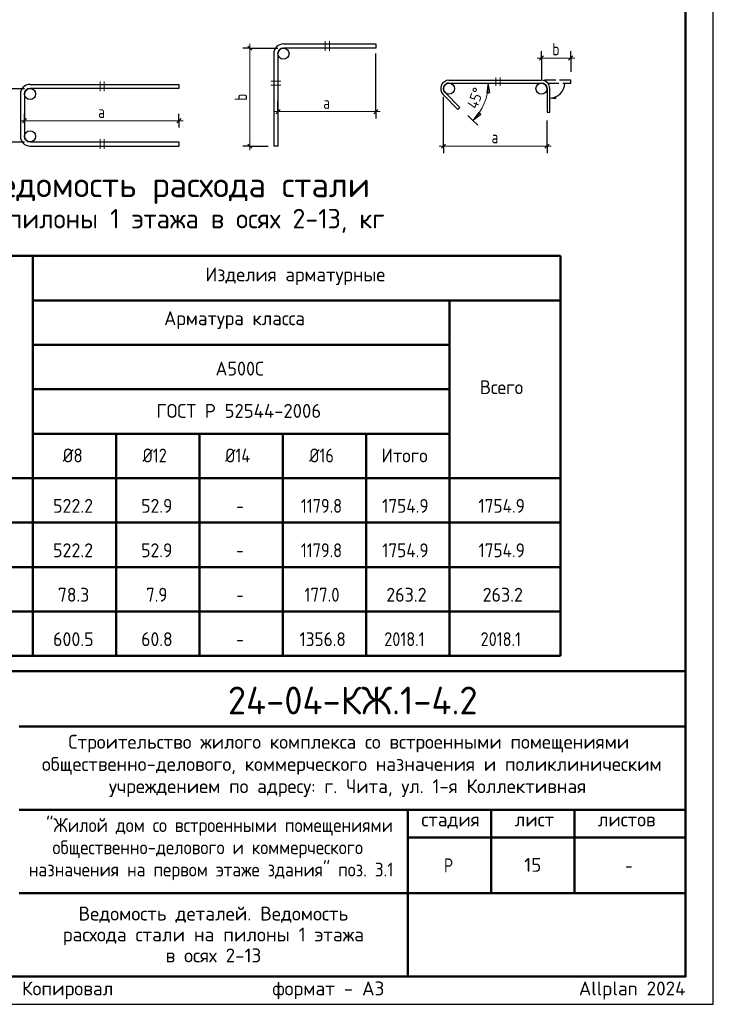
# Model space of a CAD drawing. Header units: millimetres. Extents: x 0 to 21000, y 0 to 29700.
# Tile 4 of 5: x 8512 to 21000, y 0 to 17725. Entities that reach past the tile are written whole.
import ezdxf

# ---------------------------------------------------------------- set-up
doc = ezdxf.new("R2010")
doc.units = ezdxf.units.MM
doc.linetypes.add('______2', pattern=[270, 200, -70])
doc.layers.add('Standard', color=7, linetype='Continuous', lineweight=25)
doc.layers.add('Надписи', color=7, linetype='Continuous', lineweight=25)
doc.styles.add('ISOCPEUR', font='txt')

msp = doc.modelspace()

# ---------------------------------------------------------------- hatches: boundary and pattern name
at = {"layer": 'Standard', "linetype": 'Continuous', "lineweight": -3, "transparency": 33554687}
msp.add_hatch(color=7, dxfattribs=at).paths.add_polyline_path([(18161, 16300), (18056, 16315), (18161, 16330)], flags=16)

# ---------------------------------------------------------------- linework, layer by layer
at = {"layer": 'Standard', "color": 253, "linetype": 'Continuous', "lineweight": -3, "true_color": 0xa0a0a0, "transparency": 33554687}
for p, q in [((12654, 17214), (12529, 17214)), ((12654, 17214), (12779, 17214)), ((12654, 17214), (13161, 17214)), ((14925, 16071), (14925, 17114)), ((17906, 17034), (17906, 17159)), ((17906, 17034), (17906, 16909)), ((17906, 17034), (17906, 16634)), ((18432, 17034), (18432, 17159)), ((18432, 17034), (18432, 16909)), ((18432, 17034), (18432, 16784)), ((8092, 16486), (8599, 16486)), ((16141, 15450), (16141, 16334)), ((13161, 16071), (13161, 16255)), ((13161, 16071), (13161, 16196)), ((14925, 16071), (14925, 16196)), ((8599, 15907), (8599, 16032)), ((11380, 15907), (11380, 16032)), ((13161, 16071), (13161, 15946)), ((14925, 16071), (14925, 15946)), ((8599, 15907), (8599, 15782)), ((11380, 15907), (11380, 15782)), ((18006, 15450), (18006, 15908)), ((8092, 15525), (8599, 15525)), ((12654, 15450), (12529, 15450)), ((12654, 15450), (12779, 15450)), ((12654, 15450), (12986, 15450)), ((16141, 15450), (16141, 15575)), ((16141, 15450), (16141, 15325)), ((18006, 15450), (18006, 15575)), ((18006, 15450), (18006, 15325))]:
    msp.add_line(p, q, dxfattribs=at)
at = {"layer": 'Standard', "color": 7, "linetype": 'Continuous', "lineweight": 25, "transparency": 33554687}
for p, q in [((12617, 17251), (12692, 17176)), ((13086, 17114), (13086, 15450)), ((13161, 17114), (13161, 15450)), ((17869, 16997), (17944, 17072)), ((18395, 16997), (18470, 17072)), ((16241, 16634), (17906, 16634)), ((16241, 16584), (17906, 16584)), ((8524, 16386), (8524, 15625)), ((8599, 16386), (8599, 15625)), ((13124, 16033), (13199, 16108)), ((14888, 16033), (14963, 16108)), ((8562, 15869), (8637, 15944)), ((11343, 15869), (11418, 15944)), ((8699, 15525), (11380, 15525)), ((8699, 15450), (11380, 15450)), ((11380, 15525), (11380, 15450)), ((12617, 15487), (12692, 15412)), ((13161, 15450), (13086, 15450)), ((16104, 15412), (16179, 15487)), ((17969, 15412), (18044, 15487)), ((20500, 500), (20500, 6000)), ((2000, 500), (20500, 500)), ((2000, 500), (20500, 500)), ((2000, 500), (20500, 500))]:
    msp.add_line(p, q, dxfattribs=at)
at = {"layer": 'Standard', "color": 7, "linetype": 'Continuous', "lineweight": 13, "transparency": 33554687}
for p, q in [((12654, 17214), (12654, 17289)), ((14013, 17339), (14013, 17164)), ((14088, 17164), (14088, 17339)), ((17906, 17034), (17831, 17034)), ((17906, 17034), (18432, 17034)), ((18432, 17034), (18507, 17034)), ((17087, 16534), (17087, 16684)), ((17162, 16684), (17162, 16534)), ((9958, 16611), (9958, 16436)), ((10033, 16436), (10033, 16611)), ((13036, 16620), (13211, 16620)), ((13211, 16545), (13036, 16545)), ((16949, 16584), (16824, 16584)), ((16949, 16584), (16924, 16409)), ((16974, 16409), (16949, 16584)), ((16949, 16584), (16949, 16397)), ((16949, 16584), (16949, 16584)), ((16949, 16584), (17074, 16584)), ((16924, 16409), (16974, 16409)), ((13161, 16071), (13086, 16071)), ((13161, 16071), (14925, 16071)), ((14925, 16071), (15000, 16071)), ((16671, 15913), (16583, 16002)), ((16671, 15913), (16777, 16055)), ((16671, 15913), (16804, 16046)), ((16812, 16019), (16671, 15913)), ((16777, 16055), (16812, 16019)), ((8599, 15907), (8524, 15907)), ((8599, 15907), (11380, 15907)), ((11380, 15907), (11455, 15907)), ((16671, 15913), (16671, 15913)), ((16671, 15913), (16759, 15825)), ((9958, 15575), (9958, 15400)), ((10033, 15400), (10033, 15575)), ((12654, 15450), (12654, 15375)), ((16141, 15450), (16066, 15450)), ((16141, 15450), (18006, 15450)), ((18006, 15450), (18081, 15450)), ((8750, 8671), (4750, 8671))]:
    msp.add_line(p, q, dxfattribs=at)
at = {"layer": 'Standard', "color": 7, "linetype": '______2', "lineweight": 25, "transparency": 33554687}
for p, q in [((18432, 16634), (17906, 16634)), ((18018, 16584), (18432, 16584)), ((18432, 16584), (18432, 16634))]:
    msp.add_line(p, q, dxfattribs=at)
at = {"layer": 'Standard', "color": 251, "linetype": 'Continuous', "lineweight": -3, "true_color": 0x656565, "transparency": 33554687}
for p, q in [((18056, 16315), (18161, 16330)), ((18056, 16315), (18056, 16315)), ((18056, 16315), (18056, 16315)), ((18056, 16315), (18056, 16315)), ((18161, 16300), (18056, 16315)), ((18161, 16330), (18161, 16300)), ((18161, 16315), (18169, 16315))]:
    msp.add_line(p, q, dxfattribs=at)
at = {"layer": 'Standard', "color": 7, "linetype": 'Continuous', "lineweight": 50, "transparency": 33554687}
for p, q in [((4750, 13471), (18250, 13471)), ((8750, 13471), (8750, 6271)), ((18250, 13471), (18250, 8671)), ((18250, 13471), (18250, 8671)), ((18250, 13471), (18250, 8671)), ((18250, 13471), (18250, 8671)), ((18250, 13471), (18250, 7071)), ((18250, 13471), (18250, 6271)), ((8750, 12671), (18250, 12671)), ((16250, 12671), (16250, 6271)), ((8750, 11871), (16250, 11871)), ((8750, 11871), (8750, 6271)), ((8750, 11071), (16250, 11071)), ((8750, 10271), (16250, 10271)), ((10250, 10271), (10250, 6271)), ((11750, 10271), (11750, 6271)), ((13250, 10271), (13250, 6271)), ((14750, 10271), (14750, 6271)), ((4750, 9471), (8750, 9471)), ((8750, 9471), (18250, 9471)), ((4750, 8671), (8750, 8671)), ((8750, 8671), (18250, 8671)), ((4750, 7871), (8750, 7871)), ((8750, 7871), (18250, 7871)), ((4750, 7071), (8750, 7071)), ((8750, 7071), (18250, 7071)), ((4750, 6271), (8750, 6271)), ((18250, 6271), (4750, 6271)), ((8750, 6271), (18250, 6271)), ((2000, 6000), (20500, 6000)), ((8500, 5000), (20500, 5000)), ((8500, 3500), (20500, 3500)), ((15500, 2000), (15500, 3500)), ((17000, 2000), (17000, 3500)), ((18500, 2000), (18500, 3500)), ((15500, 3000), (20500, 3000)), ((8500, 2000), (20500, 2000)), ((15500, 500), (15500, 2000)), ((15500, 500), (15500, 2000))]:
    msp.add_line(p, q, dxfattribs=at)
at = {"layer": 'Standard', "color": 7, "linetype": 'Continuous', "lineweight": 35, "transparency": 33554687}
for p, q in [((8750, 7071), (4750, 7071)), ((18250, 7071), (8750, 7071))]:
    msp.add_line(p, q, dxfattribs=at)
at = {"layer": 'Standard', "color": 7, "linetype": 'Continuous', "lineweight": 25, "transparency": 33554687}
msp.add_lwpolyline([(0, 0), (21000, 0), (21000, 29700), (0, 29700), (0, 0)], close=True, dxfattribs=at)
at = {"layer": 'Standard', "color": 7, "linetype": 'Continuous', "lineweight": 50, "transparency": 33554687}
msp.add_lwpolyline([(2000, 29200), (20500, 29200), (20500, 500), (2000, 500), (2000, 29200)], close=True, dxfattribs=at)
at = {"layer": 'Standard', "color": 251, "linetype": 'Continuous', "lineweight": 13, "true_color": 0x656565, "transparency": 33554687}
msp.add_lwpolyline([(20500, 29200), (2000, 29200), (2000, 6000), (20500, 6000), (20500, 29200)], dxfattribs=at)
at = {"layer": 'Standard', "color": 7, "linetype": 'Continuous', "lineweight": 13, "transparency": 33554687}
msp.add_lwpolyline([(12654, 17214), (12654, 16220), (12654, 16220), (12654, 15450)], dxfattribs=at)
at = {"layer": 'Standard', "color": 7, "linetype": 'Continuous', "lineweight": 25, "transparency": 33554687}
for points in [[(13261, 17289), (14925, 17289), (14925, 17214), (13261, 17214)], [(8699, 16561), (11380, 16561), (11380, 16486), (8699, 16486)], [(18006, 16484), (18006, 16058), (18056, 16058), (18056, 16484)], [(16135, 16378), (16403, 16111), (16438, 16146), (16171, 16414)], [(20500, 6000), (2000, 6000), (2000, 500), (20500, 500), (20500, 6000)]]:
    msp.add_lwpolyline(points, dxfattribs=at)
at = {"layer": 'Standard', "color": 9, "linetype": 'Continuous', "lineweight": -3, "true_color": 0xc7c7c7, "transparency": 33554687}
for centre in [(13261, 17114), (8699, 16386), (16241, 16484), (17906, 16484), (8699, 15625)]:
    msp.add_circle(centre, 100, dxfattribs=at)
at = {"layer": 'Standard', "color": 7, "linetype": 'Continuous', "lineweight": 25, "transparency": 33554687}
for centre, radius, start, end in [((13261, 17114), 175, 90, 180), ((13261, 17114), 100, 90, 180), ((8699, 16386), 175, 90, 180), ((8699, 16386), 100, 90, 180), ((16241, 16484), 150, 90, 225), ((16241, 16484), 100, 90, 225), ((17906, 16484), 150, 0, 90), ((17906, 16484), 100, 0, 90), ((8699, 15625), 175, 180, 270), ((8699, 15625), 100, 180, 270)]:
    msp.add_arc(centre, radius, start, end, dxfattribs=at)
at = {"layer": 'Standard', "color": 7, "linetype": 'Continuous', "lineweight": 13, "transparency": 33554687}
msp.add_arc((16000, 16584), 949, 315, 0, dxfattribs=at)
at = {"layer": 'Standard', "color": 251, "linetype": 'Continuous', "lineweight": -3, "true_color": 0x656565, "transparency": 33554687}
msp.add_arc((18056, 16584), 269, 270, 0, dxfattribs=at)

# ---------------------------------------------------------------- texts
at = {"layer": 'Standard', "color": 7, "linetype": 'Continuous', "lineweight": 25, "transparency": 33554687, "attachment_point": 7, "style": 'ISOCPEUR'}
for s, insert, char_height, width in [('\\W0.78;b', (18103, 17084), 220, 239.36), ('\\W0.78;a', (13977, 16121), 220, 239.36), ('\\W0.78;a', (9924, 15957), 220, 239.36), ('\\W0.78;a', (17008, 15500), 220, 239.36), ('\\W0.98;Изделия арматурные', (11856, 12946), 250, 3408.53), ('\\W0.98;Арматура класса', (11112, 12157), 250, 2896.62), ('\\W0.95;А500С', (12038, 11318), 250, 1042.91), ('\\W0.95;Всего', (16797, 10984), 250, 992.72), ('\\W0.98;ГОСТ Р 52544-2006', (10975, 10557), 250, 3171.15), ('\\W0.89;Ø8', (9287, 9755), 250, 536.66), ('\\W0.85;Ø12', (10725, 9755), 250, 655.61), ('\\W0.85;Ø14', (12212, 9755), 250, 681.37), ('\\W0.85;Ø16', (13725, 9755), 250, 655.61), ('\\W0.95;Итого', (15025, 9755), 250, 1068.13), ('\\W0.94;522.2', (9112, 8848), 250, 891.67), ('\\W0.92;52.9', (10700, 8848), 250, 714.77), ('\\W0.85;1179.8', (13575, 8848), 250, 955.67), ('\\W0.90;1754.9', (15038, 8848), 250, 1037.13), ('\\W0.90;1754.9', (16772, 8848), 250, 1037.12), ('\\W0.78;-', (12412, 8848), 250, 272), ('\\W0.94;522.2', (9112, 8048), 250, 891.67), ('\\W0.92;52.9', (10700, 8048), 250, 714.77), ('\\W0.78;-', (12412, 8048), 250, 272), ('\\W0.85;1179.8', (13575, 8048), 250, 955.67), ('\\W0.90;1754.9', (15038, 8048), 250, 1037.13), ('\\W0.90;1754.9', (16772, 8048), 250, 1037.12), ('\\W0.92;78.3', (9200, 7248), 250, 714.77), ('\\W0.89;7.9', (10787, 7248), 250, 536.37), ('\\W0.88;177.0', (13638, 7248), 250, 834.26), ('\\W0.94;263.2', (15112, 7248), 250, 891.67), ('\\W0.94;263.2', (16847, 7248), 250, 891.68), ('\\W0.78;-', (12412, 7248), 250, 272), ('\\W0.94;600.5', (9112, 6448), 250, 891.67), ('\\W0.92;60.8', (10700, 6448), 250, 714.77), ('\\W0.90;1356.8', (13550, 6448), 250, 1011.77), ('\\W0.85;2018.1', (15075, 6448), 250, 955.67), ('\\W0.85;2018.1', (16810, 6448), 250, 955.68), ('\\W0.78;-', (12412, 6448), 250, 272), ('\\W0.99;Строительство жилого комплекса со встроенными помещениями', (9388, 4533), 250, 10343.94), ('\\W0.99;общественно-делового, коммерческого назначения и поликлиническим', (8912, 4133), 250, 11292.27), ('\\W0.99;учреждением по адресу: г. Чита, ул. 1-я Коллективная', (10119, 3733), 250, 8881.18), ('\\W0.90;"Жилой дом со встроенными помещениями', (8989, 3033), 250, 6132.51), ('\\W0.90;общественно-делового и коммерческого', (9102, 2633), 250, 5904.55), ('\\W0.99;стадия    лист     листов', (15743, 3162), 250, 4372.59), ('\\W0.90;назначения на первом этаже здания" поз. 3.1', (8676, 2233), 250, 6756.08), ('\\W0.80;Р', (16150, 2375), 250, 299.87), ('\\W0.78;-', (19412, 2375), 250, 272.01)]:
    msp.add_mtext(s, dxfattribs=dict(at, insert=insert, char_height=char_height, width=width))
at = {"layer": 'Standard', "color": 7, "linetype": 'Continuous', "lineweight": 18, "transparency": 33554687, "insert": (16746, 16105), "char_height": 200, "width": 511.13, "attachment_point": 7, "rotation": 70.1429, "style": 'ISOCPEUR'}
msp.add_mtext('\\W0.91;45%%d', dxfattribs=at)
at = {"layer": 'Standard', "color": 7, "linetype": 'Continuous', "lineweight": 25, "transparency": 33554687, "insert": (12604, 16266), "char_height": 220, "width": 239.36, "attachment_point": 7, "rotation": 90, "style": 'ISOCPEUR'}
msp.add_mtext('\\W0.78;b', dxfattribs=at)
at = {"layer": 'Standard', "color": 7, "linetype": 'Continuous', "lineweight": 50, "transparency": 33554687, "attachment_point": 7, "style": 'ISOCPEUR'}
for s, insert, char_height, width in [('\\W0.99;Ведомость расхода стали', (7787, 14407), 450, 7643.87), ('\\W0.97;на пилоны 1 этажа в осях 2-13, кг', (7577, 13887), 350, 7989.51), ('\\W0.96;24-04-КЖ.1-4.2', (12260, 5218), 500, 4986.98)]:
    msp.add_mtext(s, dxfattribs=dict(at, insert=insert, char_height=char_height, width=width))
at = {"layer": 'Standard', "color": 7, "linetype": 'Continuous', "lineweight": 25, "transparency": 33554687, "insert": (12000, 1758), "char_height": 250, "width": 5616.88, "attachment_point": 2, "line_spacing_factor": 0.903614}
msp.add_mtext('\\A1;{\\fISOCPEUR|i0|b0;\\H250.000000;\\W1.000000;\\C7;Ведомость деталей. Ведомость}\\P{\\fISOCPEUR|i0|b0;\\H250.000000;\\W1.000000;\\C7;расхода стали на пилоны 1 этажа}\\P{\\fISOCPEUR|i0|b0;\\H250.000000;\\W1.000000;\\C7;в осях 2-13}\\P', dxfattribs=at)
at = {"layer": 'Standard', "color": 8, "linetype": 'Continuous', "lineweight": 13, "transparency": 33554687, "insert": (20500, 248), "char_height": 250, "width": 11749.46, "attachment_point": 6, "style": 'ISOCPEUR'}
msp.add_mtext('\\A1;{\\fISOCPEUR|i0|b0;\\H250.000000;\\W1.000000;\\C8;Копировал                  формат - А3                      Allplan 2024}\\P', dxfattribs=at)
at = {"layer": 'Надписи', "color": 7, "linetype": 'Continuous', "lineweight": 13, "transparency": 33554687, "insert": (17750, 2510), "char_height": 250, "width": 393.75, "attachment_point": 5, "style": 'ISOCPEUR'}
msp.add_mtext('\\A1;{\\fISOCPEUR|i0|b0;\\H250.000000;\\W1.000000;\\C7;15}\\P', dxfattribs=at)

doc.saveas('drawing.dxf')
